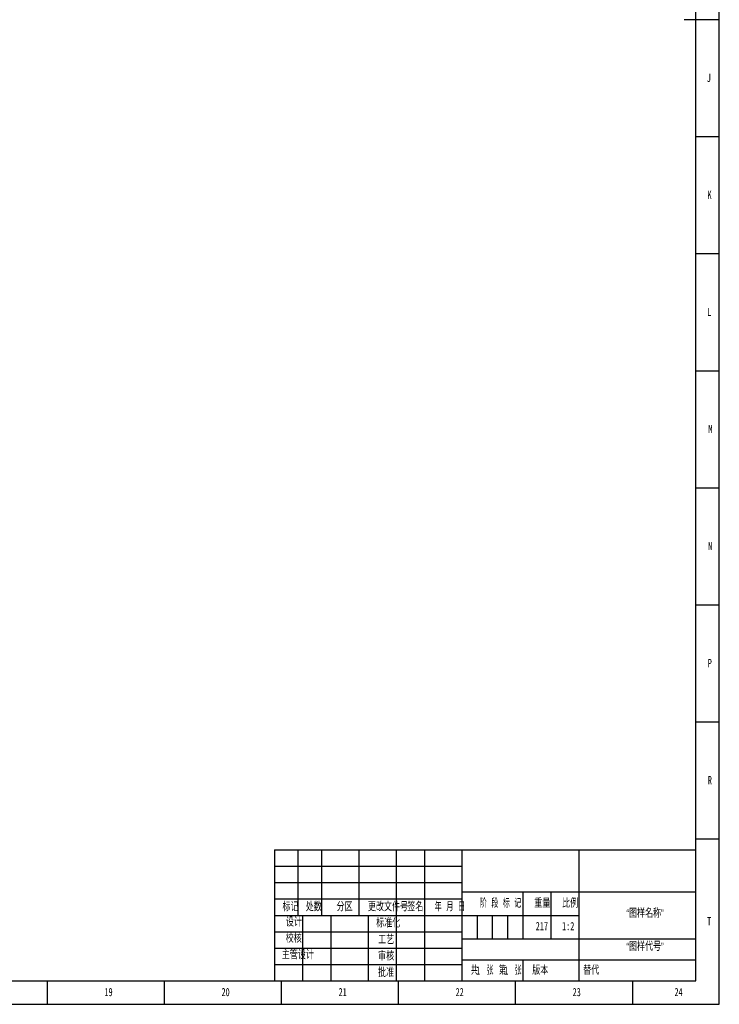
# Model space of a CAD drawing. Header units: millimetres. Extents: x 0 to 1189, y 0 to 841.
# Tile 13 of 14: x 890 to 1189, y 0 to 421. Entities that reach past the tile are written whole.
import ezdxf

# ---------------------------------------------------------------- set-up
doc = ezdxf.new("R2010")
doc.units = ezdxf.units.MM
for name, color, linetype in [('10', 7, 'Continuous'), ('5', 7, 'Continuous'), ('9', 7, 'Continuous'), ('SLD-0', 7, 'Continuous')]:
    doc.layers.add(name, color=color, linetype=linetype)
doc.styles.add('SLDTEXTSTYLE0', font='TXT', dxfattribs={"width": 0.7, "bigfont": 'bigfont'})
doc.styles.add('SLDTEXTSTYLE1', font='TXT', dxfattribs={"width": 0.6, "bigfont": 'bigfont'})
doc.styles.add('SLDTEXTSTYLE2', font='TXT', dxfattribs={"width": 0.614286, "bigfont": 'bigfont'})
doc.styles.add('SLDTEXTSTYLE3', font='TXT', dxfattribs={"width": 0.62, "bigfont": 'bigfont'})
doc.styles.add('SLDTEXTSTYLE5', font='TXT', dxfattribs={"width": 0.7})

msp = doc.modelspace()

# ---------------------------------------------------------------- linework, layer by layer
at = {"layer": '5', "color": 7}
for p, q in [((1189, 0), (1189, 841)), ((999, 59), (1079, 59)), ((999, 52), (1079, 52)), ((1085.5, 38), (1085.5, 28)), ((1092, 38), (1092, 28)), ((1098.5, 38), (1098.5, 28)), ((0, 0), (1189, 0))]:
    msp.add_line(p, q, dxfattribs=at)
at = {"layer": '5', "color": 7, "lineweight": 25}
for p, q in [((1179, 10), (1179, 831.05)), ((999, 66), (1179, 66)), ((999, 66), (999, 10)), ((1009, 66), (1009, 38)), ((1019, 66), (1019, 38)), ((1035, 66), (1035, 38)), ((1051, 66), (1051, 10)), ((1063, 66), (1063, 10)), ((1079, 66), (1079, 10)), ((1129, 66), (1129, 38)), ((1079, 48), (1179, 48)), ((1105, 48), (1105, 28)), ((1117, 48), (1117, 28)), ((999, 45), (1079, 45)), ((999, 38), (1129, 38)), ((1011, 38), (1011, 10)), ((1023, 38), (1023, 10)), ((1039, 38), (1039, 10)), ((1129, 38), (1129, 10)), ((999, 31), (1079, 31)), ((1079, 28), (1179, 28)), ((999, 24), (1079, 24)), ((999, 17), (1079, 17)), ((1079.01, 18.98), (1179, 18.98)), ((0, 10), (1179, 10))]:
    msp.add_line(p, q, dxfattribs=at)
at = {"layer": '5', "lineweight": 25}
for p, q in [((1189, 420.5), (1174, 420.5)), ((1105, 18.98), (1105, 10))]:
    msp.add_line(p, q, dxfattribs=at)
at = {"layer": '5'}
for p, q in [((1189, 370.5), (1179, 370.5)), ((1189, 320.5), (1179, 320.5)), ((1189, 270.5), (1179, 270.5)), ((1189, 220.5), (1179, 220.5)), ((1189, 170.5), (1179, 170.5)), ((1189, 120.5), (1179, 120.5)), ((1189, 70.5), (1179, 70.5)), ((902, 0), (902, 10)), ((952, 0), (952, 10)), ((1002, 0), (1002, 10)), ((1052, 0), (1052, 10)), ((1102, 0), (1102, 10)), ((1152, 0), (1152, 10))]:
    msp.add_line(p, q, dxfattribs=at)

# ---------------------------------------------------------------- texts
at = {"layer": '10', "char_height": 3.5}
for s, insert, attachment_point, style in [('J', (1184.52, 397.48), 2, 'SLDTEXTSTYLE5'), ('K', (1184.82, 347.48), 2, 'SLDTEXTSTYLE5'), ('L', (1184.68, 297.48), 2, 'SLDTEXTSTYLE5'), ('M', (1185.21, 247.48), 2, 'SLDTEXTSTYLE5'), ('N', (1185.1, 197.48), 2, 'SLDTEXTSTYLE5'), ('P', (1184.94, 147.48), 2, 'SLDTEXTSTYLE5'), ('R', (1184.98, 97.48), 2, 'SLDTEXTSTYLE5'), ('“图样名称”', (1157.28, 40.51), 2, 'SLDTEXTSTYLE0'), ('217', (1113.21, 35.16), 2, 'SLDTEXTSTYLE5'), ('T', (1184.66, 37.23), 2, 'SLDTEXTSTYLE5'), ('校核', (1007.18, 29.86), 2, 'SLDTEXTSTYLE0'), ('“图样代号”', (1157.28, 26.37), 2, 'SLDTEXTSTYLE0'), ('主管设计', (1008.93, 22.83), 2, 'SLDTEXTSTYLE0'), ('1', (1085.11, 16.19), 1, 'SLDTEXTSTYLE5'), ('1', (1097.14, 16.19), 1, 'SLDTEXTSTYLE5'), ('19', (928.09, 6.98), 2, 'SLDTEXTSTYLE5'), ('20', (978.09, 6.98), 2, 'SLDTEXTSTYLE5'), ('21', (1028.09, 6.98), 2, 'SLDTEXTSTYLE5'), ('22', (1078.09, 6.98), 2, 'SLDTEXTSTYLE5'), ('23', (1128.09, 6.98), 2, 'SLDTEXTSTYLE5'), ('24', (1171.59, 6.98), 2, 'SLDTEXTSTYLE5')]:
    msp.add_mtext(s, dxfattribs=dict(at, insert=insert, attachment_point=attachment_point, style=style))
at = {"layer": '10', "color": 7, "insert": (1112.53, 16.19), "char_height": 3.5, "attachment_point": 2, "style": 'SLDTEXTSTYLE0'}
msp.add_mtext('版本', dxfattribs=at)
at = {"layer": '9', "color": 7, "char_height": 3.5, "attachment_point": 2}
for s, insert, style in [('标记', (1005.82, 43.31), 'SLDTEXTSTYLE0'), ('处数', (1015.76, 43.31), 'SLDTEXTSTYLE0'), ('分区', (1028.92, 43.31), 'SLDTEXTSTYLE0'), ('更改文件号', (1047.47, 43.31), 'SLDTEXTSTYLE0'), ('签名', (1059.15, 43.31), 'SLDTEXTSTYLE0'), ('年 月 日', (1073.91, 43.31), 'SLDTEXTSTYLE3'), ('阶 段 标 记', (1095.54, 44.81), 'SLDTEXTSTYLE2'), ('重量', (1113.4, 44.81), 'SLDTEXTSTYLE0'), ('比例', (1125.29, 44.81), 'SLDTEXTSTYLE0'), ('设计', (1007.23, 36.77), 'SLDTEXTSTYLE0'), ('标准化', (1047.57, 36.36), 'SLDTEXTSTYLE0'), ('工艺', (1046.68, 29.23), 'SLDTEXTSTYLE0'), ('审核', (1046.68, 22.25), 'SLDTEXTSTYLE0'), ('批准', (1046.66, 15.22), 'SLDTEXTSTYLE0'), ('共  张', (1087.69, 16.19), 'SLDTEXTSTYLE1'), ('第  张', (1099.68, 16.19), 'SLDTEXTSTYLE1')]:
    msp.add_mtext(s, dxfattribs=dict(at, insert=insert, style=style))
at = {"layer": 'SLD-0', "char_height": 3.5}
for s, insert, attachment_point, style in [('1:2', (1124.44, 35.16), 2, 'SLDTEXTSTYLE5'), ('替代', (1130.85, 16.19), 1, 'SLDTEXTSTYLE0')]:
    msp.add_mtext(s, dxfattribs=dict(at, insert=insert, attachment_point=attachment_point, style=style))

doc.saveas('drawing.dxf')
